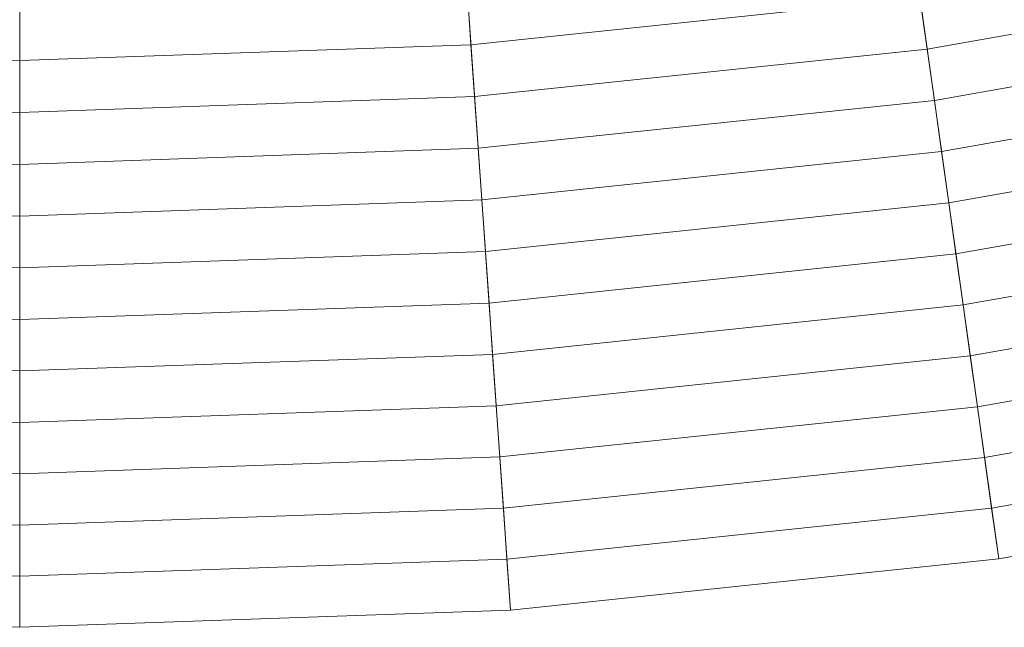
# Model space of a CAD drawing. Header units: centimetres. Extents: x -3.01 to 4.18, y -6.48 to 0.72.
# Tile 61 of 256: x 0.59 to 1.09, y -6.48 to -6.17. Entities that reach past the tile are written whole.
import ezdxf

# ---------------------------------------------------------------- set-up
doc = ezdxf.new("R2010")
doc.units = ezdxf.units.CM
doc.header["$LTSCALE"] = 2.54
doc.layers.add('Lucido design-1', color=7, linetype='Continuous')

# ---------------------------------------------------------------- blocks, each defined once
blk = doc.blocks.new('Gruppo-1')
at = {"color": 142, "linetype": 'Continuous', "lineweight": 9}
for points in [[(0.33533, -6.47076, -13.70234), (0.58636, -6.47952, -13.70234), (0.58636, -2.88306, -13.70234), (0.58621, -2.88305, -13.70234)], [(0.58636, -6.47952, -13.70234), (0.83739, -6.47076, -13.70234), (0.58651, -2.88305, -13.70234), (0.58636, -2.88306, -13.70234)], [(0.58636, -6.47952, -13.70234), (0.58636, -2.88306, -13.70234), (0.58636, -2.88306, -13.70234)], [(0.83739, -6.47076, -13.70234), (1.08719, -6.4445, -13.70234), (0.58666, -2.88304, -13.70234), (0.58651, -2.88305, -13.70234)], [(1.08719, -6.4445, -13.70234), (1.33456, -6.40089, -13.70234), (0.58681, -2.88301, -13.70234), (0.58666, -2.88304, -13.70234)], [(1.33456, -6.40089, -13.70234), (1.57828, -6.34012, -13.70234), (0.58696, -2.88298, -13.70234), (0.58681, -2.88301, -13.70234)], [(1.57828, -6.34012, -13.70234), (1.81716, -6.2625, -13.70234), (0.5871, -2.88293, -13.70234), (0.58696, -2.88298, -13.70234)], [(1.81716, -6.2625, -13.70234), (2.05005, -6.16841, -13.70234), (0.58724, -2.88287, -13.70234), (0.5871, -2.88293, -13.70234)], [(1.04687, -6.15757, -13.34071), (1.27432, -6.11747, -13.34071), (1.27984, -6.14344, -13.3528), (1.05056, -6.18387, -13.3528)], [(0.81532, -6.15518, -13.32871), (1.04317, -6.13124, -13.32871), (1.04687, -6.15757, -13.34071), (0.81718, -6.18172, -13.34071)], [(1.05056, -6.18387, -13.3528), (1.27984, -6.14344, -13.3528), (1.28535, -6.16938, -13.36499), (1.05425, -6.21013, -13.36499)], [(0.3574, -6.15518, -13.32871), (0.58636, -6.16318, -13.32871), (0.58636, -6.18978, -13.34071), (0.35555, -6.18172, -13.34071)], [(0.58636, -6.16318, -13.32871), (0.81532, -6.15518, -13.32871), (0.81718, -6.18172, -13.34071), (0.58636, -6.18978, -13.34071)], [(0.81718, -6.18172, -13.34071), (1.04687, -6.15757, -13.34071), (1.05056, -6.18387, -13.3528), (0.81903, -6.20821, -13.3528)], [(0.58636, -6.16318, -13.32871), (0.58636, -6.18978, -13.34071), (0.58636, -6.18978, -13.34071)], [(1.05425, -6.21013, -13.36499), (1.28535, -6.16938, -13.36499), (1.29085, -6.19527, -13.37726), (1.05794, -6.23634, -13.37726)], [(0.35555, -6.18172, -13.34071), (0.58636, -6.18978, -13.34071), (0.58636, -6.21633, -13.3528), (0.35369, -6.20821, -13.3528)], [(0.58636, -6.18978, -13.34071), (0.81718, -6.18172, -13.34071), (0.81903, -6.20821, -13.3528), (0.58636, -6.21633, -13.3528)], [(0.81903, -6.20821, -13.3528), (1.05056, -6.18387, -13.3528), (1.05425, -6.21013, -13.36499), (0.82088, -6.23465, -13.36499)], [(0.58636, -6.18978, -13.34071), (0.58636, -6.21633, -13.3528), (0.58636, -6.21633, -13.3528)], [(1.05794, -6.23634, -13.37726), (1.29085, -6.19527, -13.37726), (1.29635, -6.22112, -13.38963), (1.06162, -6.26251, -13.38963)], [(0.35369, -6.20821, -13.3528), (0.58636, -6.21633, -13.3528), (0.58636, -6.24284, -13.36499), (0.35184, -6.23465, -13.36499)], [(0.58636, -6.21633, -13.3528), (0.81903, -6.20821, -13.3528), (0.82088, -6.23465, -13.36499), (0.58636, -6.24284, -13.36499)], [(0.82088, -6.23465, -13.36499), (1.05425, -6.21013, -13.36499), (1.05794, -6.23634, -13.37726), (0.82273, -6.26106, -13.37726)], [(0.58636, -6.21633, -13.3528), (0.58636, -6.24284, -13.36499), (0.58636, -6.24284, -13.36499)], [(1.06162, -6.26251, -13.38963), (1.29635, -6.22112, -13.38963), (1.30183, -6.24693, -13.40209), (1.06529, -6.28864, -13.40209)], [(0.35184, -6.23465, -13.36499), (0.58636, -6.24284, -13.36499), (0.58636, -6.26932, -13.37726), (0.35, -6.26106, -13.37726)], [(0.58636, -6.24284, -13.36499), (0.82088, -6.23465, -13.36499), (0.82273, -6.26106, -13.37726), (0.58636, -6.26932, -13.37726)], [(0.82273, -6.26106, -13.37726), (1.05794, -6.23634, -13.37726), (1.06162, -6.26251, -13.38963), (0.82457, -6.28743, -13.38963)], [(0.58636, -6.24284, -13.36499), (0.58636, -6.26932, -13.37726), (0.58636, -6.26932, -13.37726)], [(1.06529, -6.28864, -13.40209), (1.30183, -6.24693, -13.40209), (1.30731, -6.2727, -13.41464), (1.06895, -6.31472, -13.41464)], [(0.35, -6.26106, -13.37726), (0.58636, -6.26932, -13.37726), (0.58636, -6.29574, -13.38963), (0.34815, -6.28743, -13.38963)], [(0.58636, -6.26932, -13.37726), (0.82273, -6.26106, -13.37726), (0.82457, -6.28743, -13.38963), (0.58636, -6.29574, -13.38963)], [(0.82457, -6.28743, -13.38963), (1.06162, -6.26251, -13.38963), (1.06529, -6.28864, -13.40209), (0.82641, -6.31375, -13.40209)], [(0.58636, -6.26932, -13.37726), (0.58636, -6.29574, -13.38963), (0.58636, -6.29574, -13.38963)], [(1.06895, -6.31472, -13.41464), (1.30731, -6.2727, -13.41464), (1.31278, -6.29842, -13.42729), (1.07261, -6.34077, -13.42729)], [(0.34815, -6.28743, -13.38963), (0.58636, -6.29574, -13.38963), (0.58636, -6.32213, -13.40209), (0.34631, -6.31375, -13.40209)], [(0.58636, -6.29574, -13.38963), (0.82457, -6.28743, -13.38963), (0.82641, -6.31375, -13.40209), (0.58636, -6.32213, -13.40209)], [(0.82641, -6.31375, -13.40209), (1.06529, -6.28864, -13.40209), (1.06895, -6.31472, -13.41464), (0.82825, -6.34002, -13.41464)], [(0.58636, -6.29574, -13.38963), (0.58636, -6.32213, -13.40209), (0.58636, -6.32213, -13.40209)], [(1.07261, -6.34077, -13.42729), (1.31278, -6.29842, -13.42729), (1.31824, -6.3241, -13.44002), (1.07627, -6.36677, -13.44002)], [(0.34631, -6.31375, -13.40209), (0.58636, -6.32213, -13.40209), (0.58636, -6.34847, -13.41464), (0.34448, -6.34002, -13.41464)], [(0.58636, -6.32213, -13.40209), (0.82641, -6.31375, -13.40209), (0.82825, -6.34002, -13.41464), (0.58636, -6.34847, -13.41464)], [(0.82825, -6.34002, -13.41464), (1.06895, -6.31472, -13.41464), (1.07261, -6.34077, -13.42729), (0.83008, -6.36626, -13.42729)], [(0.58636, -6.32213, -13.40209), (0.58636, -6.34847, -13.41464), (0.58636, -6.34847, -13.41464)], [(1.07627, -6.36677, -13.44002), (1.31824, -6.3241, -13.44002), (1.32369, -6.34974, -13.45285), (1.07992, -6.39272, -13.45285)], [(0.34448, -6.34002, -13.41464), (0.58636, -6.34847, -13.41464), (0.58636, -6.37477, -13.42729), (0.34264, -6.36626, -13.42729)], [(0.58636, -6.34847, -13.41464), (0.82825, -6.34002, -13.41464), (0.83008, -6.36626, -13.42729), (0.58636, -6.37477, -13.42729)], [(0.83008, -6.36626, -13.42729), (1.07261, -6.34077, -13.42729), (1.07627, -6.36677, -13.44002), (0.83191, -6.39245, -13.44002)], [(0.58636, -6.34847, -13.41464), (0.58636, -6.37477, -13.42729), (0.58636, -6.37477, -13.42729)], [(1.07992, -6.39272, -13.45285), (1.32369, -6.34974, -13.45285), (1.32913, -6.37533, -13.46576), (1.08356, -6.41863, -13.46576)], [(0.34264, -6.36626, -13.42729), (0.58636, -6.37477, -13.42729), (0.58636, -6.40102, -13.44002), (0.34081, -6.39245, -13.44002)], [(0.58636, -6.37477, -13.42729), (0.83008, -6.36626, -13.42729), (0.83191, -6.39245, -13.44002), (0.58636, -6.40102, -13.44002)], [(0.83191, -6.39245, -13.44002), (1.07627, -6.36677, -13.44002), (1.07992, -6.39272, -13.45285), (0.83374, -6.41859, -13.45285)], [(0.58636, -6.37477, -13.42729), (0.58636, -6.40102, -13.44002), (0.58636, -6.40102, -13.44002)], [(1.08356, -6.41863, -13.46576), (1.32913, -6.37533, -13.46576), (1.33456, -6.40089, -13.47876), (1.08719, -6.4445, -13.47876)], [(0.34081, -6.39245, -13.44002), (0.58636, -6.40102, -13.44002), (0.58636, -6.42723, -13.45285), (0.33898, -6.41859, -13.45285)], [(0.58636, -6.40102, -13.44002), (0.83191, -6.39245, -13.44002), (0.83374, -6.41859, -13.45285), (0.58636, -6.42723, -13.45285)], [(0.83374, -6.41859, -13.45285), (1.07992, -6.39272, -13.45285), (1.08356, -6.41863, -13.46576), (0.83557, -6.4447, -13.46576)], [(0.58636, -6.40102, -13.44002), (0.58636, -6.42723, -13.45285), (0.58636, -6.42723, -13.45285)], [(1.08719, -6.4445, -13.47876), (1.33456, -6.40089, -13.47876), (1.33456, -6.40089, -13.70234), (1.08719, -6.4445, -13.70234)], [(0.33898, -6.41859, -13.45285), (0.58636, -6.42723, -13.45285), (0.58636, -6.4534, -13.46576), (0.33716, -6.4447, -13.46576)], [(0.58636, -6.42723, -13.45285), (0.83374, -6.41859, -13.45285), (0.83557, -6.4447, -13.46576), (0.58636, -6.4534, -13.46576)], [(0.83557, -6.4447, -13.46576), (1.08356, -6.41863, -13.46576), (1.08719, -6.4445, -13.47876), (0.83739, -6.47076, -13.47876)], [(0.58636, -6.42723, -13.45285), (0.58636, -6.4534, -13.46576), (0.58636, -6.4534, -13.46576)], [(0.33716, -6.4447, -13.46576), (0.58636, -6.4534, -13.46576), (0.58636, -6.47952, -13.47876), (0.33533, -6.47076, -13.47876)], [(0.58636, -6.4534, -13.46576), (0.83557, -6.4447, -13.46576), (0.83739, -6.47076, -13.47876), (0.58636, -6.47952, -13.47876)], [(0.83739, -6.47076, -13.47876), (1.08719, -6.4445, -13.47876), (1.08719, -6.4445, -13.70234), (0.83739, -6.47076, -13.70234)], [(0.58636, -6.4534, -13.46576), (0.58636, -6.47952, -13.47876), (0.58636, -6.47952, -13.47876)], [(0.33533, -6.47076, -13.47876), (0.58636, -6.47952, -13.47876), (0.58636, -6.47952, -13.70234), (0.33533, -6.47076, -13.70234)], [(0.58636, -6.47952, -13.47876), (0.83739, -6.47076, -13.47876), (0.83739, -6.47076, -13.70234), (0.58636, -6.47952, -13.70234)], [(0.58636, -6.47952, -13.47876), (0.58636, -6.47952, -13.70234), (0.58636, -6.47952, -13.70234)]]:
    blk.add_3dface(points, dxfattribs=at)

msp = doc.modelspace()

# ---------------------------------------------------------------- block references
at = {"layer": 'Lucido design-1', "color": 7}
msp.add_blockref('Gruppo-1', (0, 0), dxfattribs=at)

doc.saveas('drawing.dxf')
